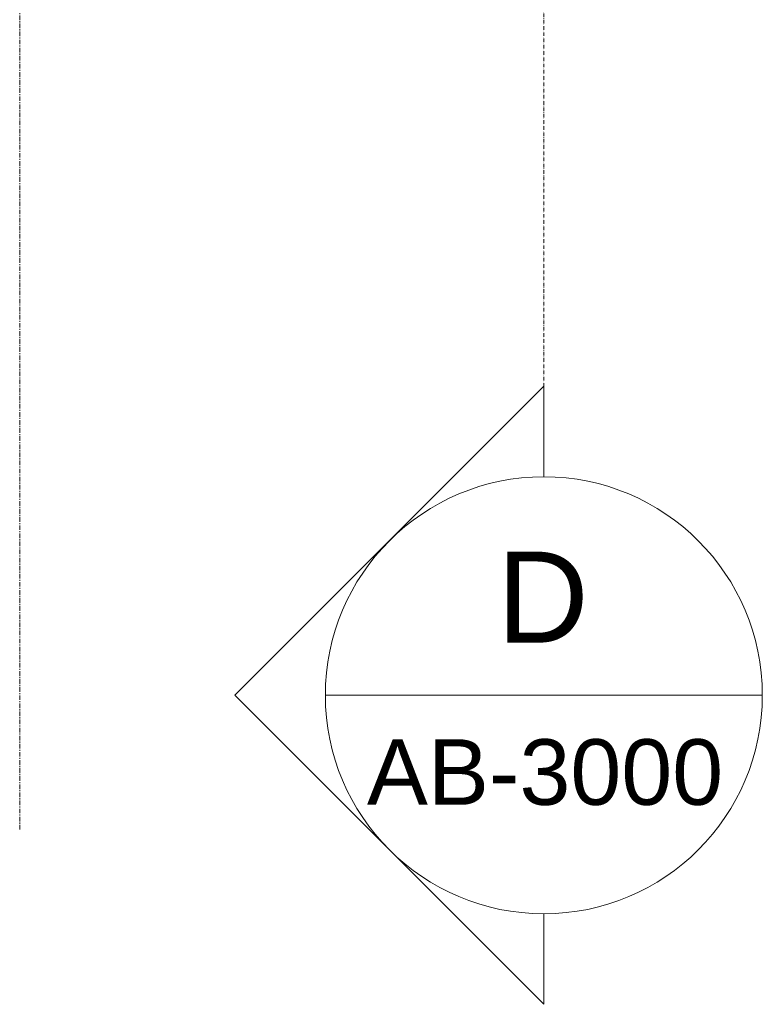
# Model space of a CAD drawing. Header units: millimetres. Extents: x 37681 to 219932, y -4585 to 8657.
# Tile 37 of 53: x 90688 to 92728, y -4585 to -1882. Entities that reach past the tile are written whole.
import ezdxf

# ---------------------------------------------------------------- set-up
doc = ezdxf.new("R2010")
doc.units = ezdxf.units.MM
doc.linetypes.add('ARC Grid Line', pattern=[22.225, 12.7, -3.175, 3.175, -3.175])
doc.linetypes.add('ARC Section Line', pattern=[17, 10, -3, 0, -1, 0, -3])
doc.layers.add('A--L$01A__Algemeen', color=7, linetype='Continuous', lineweight=9)
doc.layers.add('A--L$07A__Stramien', color=1, linetype='Continuous', lineweight=13)
doc.styles.add('Arial', font='arial.ttf', dxfattribs={"height": 180})
doc.styles.add('Arial_2', font='arial.ttf', dxfattribs={"height": 250})

# ---------------------------------------------------------------- blocks, each defined once
blk = doc.blocks.new('Section - Default-5518-B')
at = {"layer": 'A--L$01A__Algemeen', "lineweight": 13}
for p, q in [((-62607.3, 6750.1), (-61758.8, 7598.6)), ((-61758.8, 7350.1), (-61758.8, 7598.6)), ((-62607.3, 6750.1), (-61758.8, 5901.5)), ((-61758.8, 6150.1), (-61758.8, 5901.5))]:
    blk.add_line(p, q, dxfattribs=at)
for start, end in [(90, 270), (270, 90)]:
    blk.add_arc((-61758.8, 6750.1), 600, start, end, dxfattribs=at)

msp = doc.modelspace()

# ---------------------------------------------------------------- linework, layer by layer
at = {"layer": 'A--L$01A__Algemeen', "linetype": 'ARC Section Line', "lineweight": 13}
msp.add_line((92127.5, 6150.1), (92127.5, -3136.9), dxfattribs=at)
at = {"layer": 'A--L$01A__Algemeen', "lineweight": 13}
msp.add_line((91527.5, -3736.9), (92727.5, -3736.9), dxfattribs=at)
at = {"layer": 'A--L$07A__Stramien', "linetype": 'ARC Grid Line'}
msp.add_line((90688, -4105.4), (90688, 7521.1), dxfattribs=at)

# ---------------------------------------------------------------- block references
at = {"layer": 'A--L$01A__Algemeen', "lineweight": 13, "extrusion": (0, 0, -1), "rotation": 180}
msp.add_blockref('Section - Default-5518-B', (-153886.3, 3013.2), dxfattribs=at)

# ---------------------------------------------------------------- texts
at = {"layer": 'A--L$01A__Algemeen', "lineweight": 13, "attachment_point": 1}
for s, insert, char_height, width, style in [('D', (91998.5, -3342.3), 250, 304.641, 'Arial_2'), ('AB-3000', (91641.5, -3857.7), 180, 1170.464, 'Arial')]:
    msp.add_mtext(s, dxfattribs=dict(at, insert=insert, char_height=char_height, width=width, style=style))

doc.saveas('drawing.dxf')
